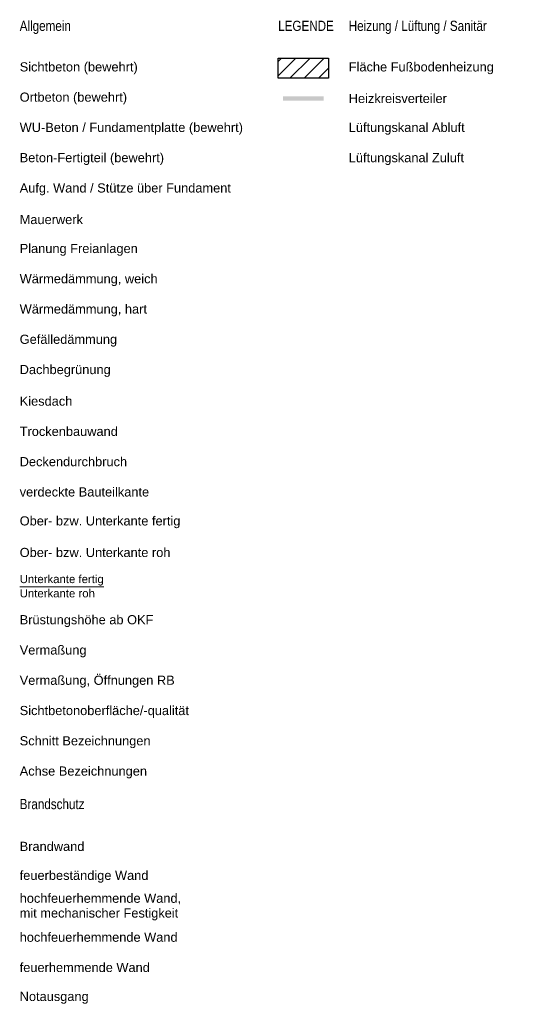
# Model space of a CAD drawing. Header units: metres. Extents: x -111 to 152, y -132 to 99.
# Tile 256 of 256: x 36 to 49, y -25 to -1. Entities that reach past the tile are written whole.
import ezdxf

# ---------------------------------------------------------------- set-up
doc = ezdxf.new("R2010")
doc.units = ezdxf.units.M
for name, color, linetype, lineweight in [('_Legende (2D)', 7, 'Continuous', 9), ('AV1-Brandschutzkonzept-Brandschutzkonzept', 7, 'Continuous', 5), ('Keine', 7, 'Continuous', 9)]:
    doc.layers.add(name, color=color, linetype=linetype, lineweight=lineweight)
doc.styles.add('Arial', font='arial.ttf')
doc.styles.add('Arial Narrow', font='ARIALN.TTF')

# ---------------------------------------------------------------- blocks, each defined once
blk = doc.blocks.new('Legende (2D)')
at = {"layer": 'Keine', "linetype": 'Continuous', "lineweight": 25}
h = blk.add_hatch(dxfattribs=at)
h.set_pattern_fill('Fußbodenheizung', color=165, style=0, pattern_type=2)
h.set_pattern_definition([(45, (0, 0), (0.1767767, -0.1767767), [])])
h.paths.add_polyline_path([(42.61152, -1.5), (43.86152, -1.5), (43.86152, -2), (42.61152, -2)])
at = {"layer": 'Keine', "color": 7, "linetype": 'Continuous', "lineweight": 9, "transparency": 33554687}
blk.add_line((36.20694, -14.59958), (38.29329, -14.59958), dxfattribs=at)
at = {"layer": 'Keine', "color": 165, "linetype": 'Continuous', "lineweight": 25, "flags": 128}
blk.add_lwpolyline([(42.61152, -1.5), (43.86152, -1.5), (43.86152, -2), (42.61152, -2)], close=True, dxfattribs=at)
at = {"layer": 'Keine', "color": 165, "linetype": 'Continuous'}
blk.add_solid([(42.73255, -2.555), (43.74049, -2.555), (42.73255, -2.445), (43.74049, -2.445)], dxfattribs=at)
at = {"layer": 'AV1-Brandschutzkonzept-Brandschutzkonzept', "color": 7, "transparency": 33554687, "insert": (36.20694, -24.7833), "char_height": 0.226963, "attachment_point": 4, "line_spacing_factor": 0.969122, "style": 'Arial'}
blk.add_mtext('Notausgang', dxfattribs=at)
at = {"layer": 'Keine', "color": 253, "transparency": 33554687, "char_height": 0.252181, "attachment_point": 1, "line_spacing_factor": 0.966594, "style": 'Arial Narrow'}
for s, insert in [('Allgemein', (36.20694, -0.57308)), ('Heizung / Lüftung / Sanitär', (44.36152, -0.57308)), ('Brandschutz', (36.20694, -19.85638))]:
    blk.add_mtext(s, dxfattribs=dict(at, insert=insert))
at = {"layer": 'Keine', "color": 7, "transparency": 33554687}
for s, insert, char_height, attachment_point, line_spacing_factor, style in [('LEGENDE', (42.61152, -0.57308), 0.252181, 1, 0.966594, 'Arial Narrow'), ('Sichtbeton (bewehrt)', (36.20694, -1.75), 0.2269629, 4, 0.969122, 'Arial'), ('Fläche Fußbodenheizung', (44.36152, -1.75), 0.2269629, 4, 0.969122, 'Arial'), ('Ortbeton (bewehrt)', (36.20694, -2.5), 0.2269629, 4, 0.969122, 'Arial'), ('Heizkreisverteiler', (44.36152, -2.5), 0.2269629, 4, 0.969122, 'Arial'), ('WU-Beton / Fundamentplatte (bewehrt)', (36.20694, -3.25), 0.2269629, 4, 0.969122, 'Arial'), ('Lüftungskanal Abluft', (44.36152, -3.25), 0.2269629, 4, 0.969122, 'Arial'), ('Beton-Fertigteil (bewehrt)', (36.20694, -4), 0.2269629, 4, 0.969122, 'Arial'), ('Lüftungskanal Zuluft', (44.36152, -4), 0.2269629, 4, 0.969122, 'Arial'), ('Aufg. Wand / Stütze über Fundament', (36.20694, -4.75), 0.2269629, 4, 0.969122, 'Arial'), ('Mauerwerk', (36.20694, -5.5), 0.226963, 4, 0.969122, 'Arial'), ('Planung Freianlagen', (36.20694, -6.25), 0.2269629, 4, 0.969122, 'Arial'), ('Wärmedämmung, weich', (36.20694, -7), 0.2269629, 4, 0.969122, 'Arial'), ('Wärmedämmung, hart', (36.20694, -7.75), 0.2269629, 4, 0.969122, 'Arial'), ('Gefälledämmung', (36.20694, -8.5), 0.2269629, 4, 0.969122, 'Arial'), ('Dachbegrünung', (36.20694, -9.25), 0.2269629, 4, 0.969122, 'Arial'), ('Kiesdach', (36.20694, -10), 0.226963, 4, 0.969122, 'Arial'), ('Trockenbauwand', (36.20694, -10.75), 0.2269629, 4, 0.969122, 'Arial'), ('Deckendurchbruch', (36.20694, -11.5), 0.2269629, 4, 0.969122, 'Arial'), ('verdeckte Bauteilkante', (36.20694, -12.25), 0.2269629, 4, 0.969122, 'Arial'), ('Ober- bzw. Unterkante fertig', (36.20694, -13), 0.2269629, 4, 0.969122, 'Arial'), ('Ober- bzw. Unterkante roh', (36.20694, -13.75), 0.2269629, 4, 0.969122, 'Arial'), ('Unterkante fertig', (36.20694, -14.4373), 0.2017448, 4, 0.969122, 'Arial'), ('Unterkante roh', (36.20694, -14.76185), 0.2017448, 4, 0.969122, 'Arial'), ('Brüstungshöhe ab OKF', (36.20694, -15.44915), 0.2269629, 4, 0.969122, 'Arial'), ('Vermaßung', (36.20694, -16.19915), 0.226963, 4, 0.969122, 'Arial'), ('Vermaßung, Öffnungen RB', (36.20694, -16.94915), 0.2269629, 4, 0.969122, 'Arial'), ('Sichtbetonoberfläche/-qualität', (36.20694, -17.69915), 0.2269629, 4, 0.969122, 'Arial'), ('Schnitt Bezeichnungen', (36.20694, -18.44915), 0.2269629, 4, 0.969122, 'Arial'), ('Achse Bezeichnungen', (36.20694, -19.19915), 0.2269629, 4, 0.969122, 'Arial'), ('Brandwand', (36.20694, -21.0333), 0.226963, 4, 0.969122, 'Arial'), ('feuerbeständige Wand', (36.20694, -21.7833), 0.2269629, 4, 0.969122, 'Arial'), ('hochfeuerhemmende Wand,\\Pmit mechanischer Festigkeit', (36.20694, -22.5333), 0.2269629, 4, 0.969122, 'Arial'), ('hochfeuerhemmende Wand', (36.20694, -23.2833), 0.2269629, 4, 0.969122, 'Arial'), ('feuerhemmende Wand', (36.20694, -24.0333), 0.2269629, 4, 0.969122, 'Arial')]:
    blk.add_mtext(s, dxfattribs=dict(at, insert=insert, char_height=char_height, attachment_point=attachment_point, line_spacing_factor=line_spacing_factor, style=style))

msp = doc.modelspace()

# ---------------------------------------------------------------- block references
at = {"layer": '_Legende (2D)'}
msp.add_blockref('Legende (2D)', (0, 0), dxfattribs=at)

doc.saveas('drawing.dxf')
